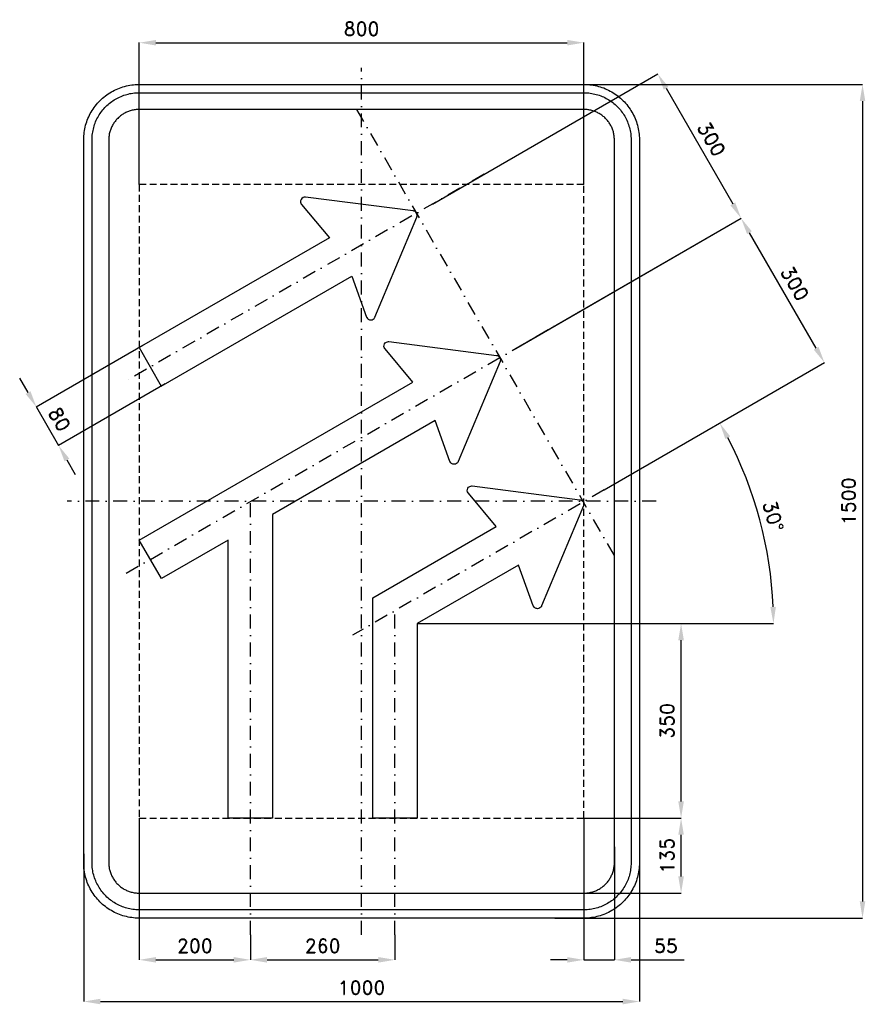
# Model space of a CAD drawing. Header units: millimetres. Extents: x -615 to 907, y -905 to 866.
import ezdxf

# ---------------------------------------------------------------- set-up
doc = ezdxf.new("R2010")
doc.units = ezdxf.units.MM
doc.header["$LTSCALE"] = 5
doc.linetypes.add('ČERCHOVANÁX2', pattern=[2, 1, -0.5, 0, -0.5])
doc.linetypes.add('ČÁRKOVANÁX2', pattern=[1.5, 1, -0.5])
doc.layers.add('Kóty', color=2, linetype='Continuous')
doc.layers.add('Značka', color=7, linetype='Continuous')
doc.styles.get("Standard").update_dxf_attribs({"font": 'romand.shx', "height": 25})
doc.dimstyles.get("Standard").update_dxf_attribs({"dimtxt": 25, "dimasz": 30, "dimexe": 0.18, "dimexo": 0.0625, "dimgap": 12.5, "dimtad": 1, "dimdec": 0, "dimzin": 0, "dimdsep": 46, "dimtxsty": 'Standard', "dimcen": 0.09, "dimadec": 0, "dimazin": 0, "dimtfac": 1, "dimtdec": 0, "dimtofl": 0, "dimtmove": 0, "dimatfit": 3, "dimfxl": 1, "dimtolj": 1, "dimtzin": 0, "dimarcsym": 0})

# ---------------------------------------------------------------- blocks, each defined once
blk = doc.blocks.new('*D0')
at = {"layer": 'Defpoints', "color": 0, "transparency": 16777216}
for p in [(400, 825), (-400, 570), (400, 570)]:
    blk.add_point(p, dxfattribs=at)
at = {"layer": 'Kóty', "color": 0, "lineweight": -2, "transparency": 16777216}
for p, q in [((-400, 570.0625), (-400, 825.18)), ((-370, 825), (370, 825)), ((400, 570.0625), (400, 825.18))]:
    blk.add_line(p, q, dxfattribs=at)
at = {"layer": 'Kóty', "color": 0, "transparency": 16777216}
for points in [[(-370, 830), (-370, 820), (-400, 825)], [(370, 830), (370, 820), (400, 825)]]:
    blk.add_solid(points, dxfattribs=at)
at = {"layer": 'Kóty', "color": 0, "transparency": 16777216, "insert": (0, 850), "char_height": 25, "attachment_point": 5}
blk.add_mtext('\\A1;800', dxfattribs=at)
blk = doc.blocks.new('*D1')
at = {"layer": 'Defpoints', "color": 0, "transparency": 16777216}
for p in [(127.4, 534.8), (683, 509.2), (277.3, 275)]:
    blk.add_point(p, dxfattribs=at)
at = {"layer": 'Kóty', "color": 0, "lineweight": -2, "transparency": 16777216}
for p, q in [((127.4, 534.8), (533.2, 769.1)), ((548, 743), (668, 535.1)), ((277.4, 275), (683.2, 509.3))]:
    blk.add_line(p, q, dxfattribs=at)
at = {"layer": 'Kóty', "color": 0, "transparency": 16777216}
for points in [[(552.3, 745.5), (543.7, 740.5), (533, 769)], [(672.3, 537.6), (663.7, 532.6), (683, 509.2)]]:
    blk.add_solid(points, dxfattribs=at)
at = {"layer": 'Kóty', "color": 0, "transparency": 16777216, "insert": (629.7, 651.6), "char_height": 25, "attachment_point": 5, "rotation": 299.9979}
blk.add_mtext('\\A1;300', dxfattribs=at)
blk = doc.blocks.new('*D2')
at = {"layer": 'Defpoints', "color": 0, "transparency": 16777216}
for p in [(356.4, 750), (347.4, -750), (901.5, -750)]:
    blk.add_point(p, dxfattribs=at)
at = {"layer": 'Kóty', "color": 0, "lineweight": -2, "transparency": 16777216}
for p, q in [((356.5, 750), (901.7, 750)), ((901.5, 720), (901.5, -720)), ((347.5, -750), (901.7, -750))]:
    blk.add_line(p, q, dxfattribs=at)
at = {"layer": 'Kóty', "color": 0, "transparency": 16777216}
for points in [[(896.5, 720), (906.5, 720), (901.5, 750)], [(896.5, -720), (906.5, -720), (901.5, -750)]]:
    blk.add_solid(points, dxfattribs=at)
at = {"layer": 'Kóty', "color": 0, "transparency": 16777216, "insert": (876.5, 0), "char_height": 25, "attachment_point": 5, "rotation": 90}
blk.add_mtext('\\A1;1500', dxfattribs=at)
blk = doc.blocks.new('*D3')
at = {"layer": 'Defpoints', "color": 0, "transparency": 16777216}
for p in [(-393.4, 280.4), (-353.4, 211.1), (-545.2, 100.3)]:
    blk.add_point(p, dxfattribs=at)
at = {"layer": 'Kóty', "color": 0, "lineweight": -2, "transparency": 16777216}
for p, q in [((-393.4, 280.3), (-585.4, 169.5)), ((-600.2, 195.6), (-615.2, 221.6)), ((-353.4, 211.1), (-545.4, 100.2)), ((-530.2, 74.3), (-515.2, 48.4))]:
    blk.add_line(p, q, dxfattribs=at)
at = {"layer": 'Kóty', "color": 0, "transparency": 16777216}
for points in [[(-595.9, 198.1), (-604.6, 193.1), (-585.2, 169.6)], [(-525.9, 76.8), (-534.6, 71.8), (-545.2, 100.3)]]:
    blk.add_solid(points, dxfattribs=at)
at = {"layer": 'Kóty', "color": 0, "transparency": 16777216, "insert": (-543.6, 147.5), "char_height": 25, "attachment_point": 5, "rotation": 300.0007}
blk.add_mtext('\\A1;80', dxfattribs=at)
blk = doc.blocks.new('*D4')
at = {"layer": 'Defpoints', "color": 0, "transparency": 16777216}
for p in [(400, -570), (455, -621.4), (455, -825)]:
    blk.add_point(p, dxfattribs=at)
at = {"layer": 'Kóty', "color": 0, "lineweight": -2, "transparency": 16777216}
for p, q in [((400, -570.1), (400, -825.2)), ((455, -621.5), (455, -825.2)), ((370, -825), (340, -825)), ((485, -825), (580.5, -825))]:
    blk.add_line(p, q, dxfattribs=at)
at = {"layer": 'Kóty', "color": 0, "transparency": 16777216}
for points in [[(370, -820), (370, -830), (400, -825)], [(485, -820), (485, -830), (455, -825)]]:
    blk.add_solid(points, dxfattribs=at)
at = {"layer": 'Kóty', "color": 0, "transparency": 16777216, "insert": (547.7, -800), "char_height": 25, "attachment_point": 5}
blk.add_mtext('\\A1;55', dxfattribs=at)
blk = doc.blocks.new('*D5')
at = {"layer": 'Defpoints', "color": 0, "transparency": 16777216}
for p in [(683, 509.2), (286.7, 280.4), (436.6, 20.5)]:
    blk.add_point(p, dxfattribs=at)
at = {"layer": 'Kóty', "color": 0, "lineweight": -2, "transparency": 16777216}
for p, q in [((286.7, 280.4), (683.2, 509.3)), ((818, 275.3), (698, 483.2)), ((436.7, 20.6), (833.2, 249.4))]:
    blk.add_line(p, q, dxfattribs=at)
at = {"layer": 'Kóty', "color": 0, "transparency": 16777216}
for points in [[(702.3, 485.7), (693.7, 480.7), (683, 509.2)], [(822.3, 277.8), (813.7, 272.8), (833, 249.4)]]:
    blk.add_solid(points, dxfattribs=at)
at = {"layer": 'Kóty', "color": 0, "transparency": 16777216, "insert": (779.7, 391.8), "char_height": 25, "attachment_point": 5, "rotation": 299.9979}
blk.add_mtext('\\A1;300', dxfattribs=at)
blk = doc.blocks.new('*D6')
at = {"layer": 'Defpoints', "color": 0, "transparency": 16777216}
for p in [(436.6, 20.5), (730.3, -94.8), (485, -220), (587.8, -220), (-59.9, -266.1)]:
    blk.add_point(p, dxfattribs=at)
at = {"layer": 'Kóty', "color": 0, "lineweight": -2, "transparency": 16777216}
for p, q in [((436.7, 20.6), (644.8, 140.7)), ((587.9, -220), (741.4, -220))]:
    blk.add_line(p, q, dxfattribs=at)
blk.add_arc((20, -220), 721.2, 2.3834, 27.6144, dxfattribs=at)
at = {"layer": 'Kóty', "color": 0, "transparency": 16777216}
for points in [[(654.7, 111.9), (663.4, 116.7), (644.6, 140.6)], [(745.6, -189.9), (735.6, -190.1), (741.2, -220)]]:
    blk.add_solid(points, dxfattribs=at)
at = {"layer": 'Kóty', "color": 0, "transparency": 16777216, "insert": (740.8, -26.9), "char_height": 25, "attachment_point": 5, "rotation": 284.9989}
blk.add_mtext('\\A1;30°', dxfattribs=at)
blk = doc.blocks.new('*D7')
at = {"layer": 'Defpoints', "color": 0, "transparency": 16777216}
for p in [(-400, -570), (-200, -780), (-200, -825)]:
    blk.add_point(p, dxfattribs=at)
at = {"layer": 'Kóty', "color": 0, "lineweight": -2, "transparency": 16777216}
for p, q in [((-400, -570.0625), (-400, -825.18)), ((-200, -780.0625), (-200, -825.18)), ((-370, -825), (-230, -825))]:
    blk.add_line(p, q, dxfattribs=at)
at = {"layer": 'Kóty', "color": 0, "transparency": 16777216}
for points in [[(-370, -820), (-370, -830), (-400, -825)], [(-230, -820), (-230, -830), (-200, -825)]]:
    blk.add_solid(points, dxfattribs=at)
at = {"layer": 'Kóty', "color": 0, "transparency": 16777216, "insert": (-300, -800), "char_height": 25, "attachment_point": 5}
blk.add_mtext('\\A1;200', dxfattribs=at)
blk = doc.blocks.new('*D8')
at = {"layer": 'Defpoints', "color": 0, "transparency": 16777216}
for p in [(-200, -780.0625), (60, -780), (60, -825)]:
    blk.add_point(p, dxfattribs=at)
at = {"layer": 'Kóty', "color": 0, "lineweight": -2, "transparency": 16777216}
for p, q in [((-200, -780.125), (-200, -825.18)), ((60, -780.0625), (60, -825.18)), ((-170, -825), (30, -825))]:
    blk.add_line(p, q, dxfattribs=at)
at = {"layer": 'Kóty', "color": 0, "transparency": 16777216}
for points in [[(-170, -820), (-170, -830), (-200, -825)], [(30, -820), (30, -830), (60, -825)]]:
    blk.add_solid(points, dxfattribs=at)
at = {"layer": 'Kóty', "color": 0, "transparency": 16777216, "insert": (-70, -800), "char_height": 25, "attachment_point": 5}
blk.add_mtext('\\A1;260', dxfattribs=at)
blk = doc.blocks.new('*D9')
at = {"layer": 'Defpoints', "color": 0, "transparency": 16777216}
for p in [(-500, -634.2), (500, -622), (500, -900)]:
    blk.add_point(p, dxfattribs=at)
at = {"layer": 'Kóty', "color": 0, "lineweight": -2, "transparency": 16777216}
for p, q in [((-500, -634.2), (-500, -900.2)), ((500, -622.1), (500, -900.2)), ((-470, -900), (470, -900))]:
    blk.add_line(p, q, dxfattribs=at)
at = {"layer": 'Kóty', "color": 0, "transparency": 16777216}
for points in [[(-470, -895), (-470, -905), (-500, -900)], [(470, -895), (470, -905), (500, -900)]]:
    blk.add_solid(points, dxfattribs=at)
at = {"layer": 'Kóty', "color": 0, "transparency": 16777216, "insert": (0, -875), "char_height": 25, "attachment_point": 5}
blk.add_mtext('\\A1;1000', dxfattribs=at)
blk = doc.blocks.new('*D10')
at = {"layer": 'Defpoints', "color": 0, "transparency": 16777216}
for p in [(100, -219.993), (575, -219.993), (400, -570)]:
    blk.add_point(p, dxfattribs=at)
at = {"layer": 'Kóty', "color": 0, "lineweight": -2, "transparency": 16777216}
for p, q in [((100.0625, -219.993), (575.18, -219.993)), ((575, -540), (575, -249.993)), ((400.0625, -570), (575.18, -570))]:
    blk.add_line(p, q, dxfattribs=at)
at = {"layer": 'Kóty', "color": 0, "transparency": 16777216}
for points in [[(570, -249.993), (580, -249.993), (575, -219.993)], [(570, -540), (580, -540), (575, -570)]]:
    blk.add_solid(points, dxfattribs=at)
at = {"layer": 'Kóty', "color": 0, "transparency": 16777216, "insert": (550, -394.9965), "char_height": 25, "attachment_point": 5, "rotation": 90}
blk.add_mtext('\\A1;350', dxfattribs=at)
blk = doc.blocks.new('*D11')
at = {"layer": 'Defpoints', "color": 0, "transparency": 16777216}
for p in [(400, -570), (575, -570), (365.5, -705)]:
    blk.add_point(p, dxfattribs=at)
at = {"layer": 'Kóty', "color": 0, "lineweight": -2, "transparency": 16777216}
for p, q in [((400.1, -570), (575.2, -570)), ((575, -675), (575, -600)), ((365.5, -705), (575.2, -705))]:
    blk.add_line(p, q, dxfattribs=at)
at = {"layer": 'Kóty', "color": 0, "transparency": 16777216}
for points in [[(570, -600), (580, -600), (575, -570)], [(570, -675), (580, -675), (575, -705)]]:
    blk.add_solid(points, dxfattribs=at)
at = {"layer": 'Kóty', "color": 0, "transparency": 16777216, "insert": (550, -637.5), "char_height": 25, "attachment_point": 5, "rotation": 90}
blk.add_mtext('\\A1;135', dxfattribs=at)

msp = doc.modelspace()

# ---------------------------------------------------------------- linework, layer by layer
at = {"layer": 'Kóty'}
for points in [[(-585.2, 169.6), (-545.2, 100.3)], [(485, -220), (587.8, -220)], [(400, -825), (455, -825)]]:
    msp.add_lwpolyline(points, dxfattribs=at)
at = {"layer": 'Značka', "color": 6, "linetype": 'ČERCHOVANÁX2', "ltscale": 5}
for p, q in [((220.4, 588.5), (-423.4, 216.9)), ((-423.4, -129.5), (436.6, 366.9)), ((436.6, 20.5), (-16.6, -241.1))]:
    msp.add_line(p, q, dxfattribs=at)
for points in [[(0, -780), (0, 780)], [(-8.9, 705), (455, -98.4)], [(530, 0), (-530, 0)], [(-200, -780), (-200, -0.6)], [(60, -780), (60, -196.9)]]:
    msp.add_lwpolyline(points, dxfattribs=at)
at = {"layer": 'Značka', "color": 5}
for points in [[(-400, -750), (-400.4, -750), (-400.8, -750, -0.03218), (-413.7, -749.1, -0.035443), (-426.4, -746.5, -0.036267), (-438.7, -742.3, -0.03442), (-450.2, -736.5, -0.033722), (-461, -729.3, -0.034085), (-470.7, -720.7, -0.034209), (-479.3, -711, -0.034229), (-486.5, -700.2, -0.034044), (-492.3, -688.7, -0.033412), (-496.5, -676.4, -0.034127), (-499.1, -663.7, -0.036745), (-500, -650.8), (-500, -650.4), (-500, -650), (-500, 650), (-500, 650.4), (-500, 650.8, -0.03218), (-499.1, 663.7, -0.035441), (-496.5, 676.4, -0.03627), (-492.3, 688.7, -0.034417), (-486.5, 700.2, -0.033719), (-479.3, 711, -0.034078), (-470.7, 720.7, -0.034208), (-461, 729.3, -0.034227), (-450.2, 736.5, -0.034051), (-438.7, 742.3, -0.033416), (-426.4, 746.5, -0.034129), (-413.7, 749.1, -0.036746), (-400.8, 750), (-400.4, 750), (-400, 750), (400, 750), (400.4, 750), (400.8, 750, -0.032179), (413.7, 749.1, -0.035451), (426.4, 746.5, -0.036282), (438.7, 742.3, -0.034425), (450.2, 736.5, -0.033731), (461, 729.3, -0.034081), (470.7, 720.7, -0.034214), (479.3, 711, -0.034229), (486.5, 700.2, -0.034034), (492.3, 688.6, -0.033411), (496.5, 676.4, -0.034122), (499.1, 663.7, -0.036741), (500, 650.8), (500, 650.4), (500, 650), (500, -650), (500, -650.4), (500, -650.8, -0.032179), (499.1, -663.7, -0.035442), (496.5, -676.4, -0.036264), (492.3, -688.7, -0.034415), (486.5, -700.2, -0.033719), (479.3, -711, -0.034086), (470.7, -720.7, -0.034205), (461, -729.3, -0.03423), (450.2, -736.5, -0.034046), (438.7, -742.3, -0.033413), (426.4, -746.5, -0.034127), (413.7, -749.1, -0.036745), (400.8, -750), (400.4, -750), (400, -750), (-400, -750)], [(-400, -735), (-400.3, -735), (-400.7, -735, -0.03218), (-411.6, -734.2, -0.035443), (-422.4, -732, -0.036267), (-432.9, -728.5, -0.03442), (-442.7, -723.5, -0.033721), (-451.9, -717.4, -0.034085), (-460.1, -710.1, -0.034209), (-467.4, -701.9, -0.034229), (-473.5, -692.7, -0.034045), (-478.4, -682.9, -0.033412), (-482, -672.4, -0.034127), (-484.3, -661.6, -0.036745), (-485, -650.7), (-485, -650.3), (-485, -650), (-485, 650), (-485, 650.3), (-485, 650.7, -0.032181), (-484.2, 661.6, -0.035444), (-482, 672.4, -0.036267), (-478.5, 682.9, -0.034419), (-473.5, 692.7, -0.033711), (-467.4, 701.9, -0.034078), (-460.1, 710.1, -0.034195), (-451.9, 717.4, -0.034219), (-442.7, 723.5, -0.034051), (-432.9, 728.4, -0.033409), (-422.4, 732, -0.034121), (-411.6, 734.3, -0.036745), (-400.7, 735), (-400.3, 735), (-400, 735), (400, 735), (400.3, 735), (400.7, 735, -0.032174), (411.6, 734.2, -0.03544), (422.4, 732, -0.036261), (432.9, 728.5, -0.03443), (442.7, 723.5, -0.033731), (451.9, 717.4, -0.03408), (460.1, 710.1, -0.034212), (467.4, 701.9, -0.03423), (473.5, 692.7, -0.034037), (478.4, 682.9, -0.033418), (482, 672.4, -0.034127), (484.3, 661.6, -0.036751), (485, 650.7), (485, 650.3), (485, 650), (485, -650), (485, -650.3), (485, -650.7, -0.032185), (484.2, -661.6, -0.03545), (482, -672.4, -0.036271), (478.5, -682.9, -0.034419), (473.5, -692.7, -0.033715), (467.4, -701.9, -0.034083), (460.1, -710.1, -0.034209), (451.9, -717.4, -0.034231), (442.7, -723.5, -0.034042), (432.9, -728.4, -0.033411), (422.4, -732, -0.034127), (411.6, -734.3, -0.036745), (400.7, -735), (400.3, -735), (400, -735), (-400, -735)], [(-400, -705), (400, -705), (400.2, -705), (400.4, -705, 0.03218), (407.5, -704.5, 0.035442), (414.5, -703.1, 0.036265), (421.3, -700.8, 0.034422), (427.6, -697.6, 0.033717), (433.6, -693.6, 0.034088), (438.9, -688.9, 0.034212), (443.6, -683.6, 0.034229), (447.6, -677.6, 0.034042), (450.7, -671.3, 0.033412), (453.1, -664.5, 0.034125), (454.5, -657.5, 0.036743), (455, -650.4), (455, -650.2), (455, -650), (455, 650), (455, 650.2), (455, 650.4, 0.032187), (454.5, 657.5, 0.035442), (453.1, 664.5, 0.036278), (450.8, 671.3, 0.034421), (447.6, 677.6, 0.033718), (443.6, 683.5, 0.034078), (438.9, 688.9, 0.034199), (433.6, 693.6, 0.034236), (427.6, 697.6, 0.03403), (421.3, 700.8, 0.033395), (414.5, 703, 0.034109), (407.5, 704.5, 0.036744), (400.4, 705), (400.2, 705), (400, 705), (-400, 705), (-400.2, 705), (-400.4, 705, 0.032171), (-407.5, 704.5, 0.035429), (-414.5, 703, 0.036266), (-421.3, 700.8, 0.034431), (-427.6, 697.6, 0.033735), (-433.6, 693.6, 0.034079), (-438.9, 688.9, 0.034224), (-443.6, 683.5, 0.034235), (-447.6, 677.6, 0.03404), (-450.7, 671.3, 0.033409), (-453.1, 664.5, 0.034125), (-454.5, 657.5, 0.036745), (-455, 650.4), (-455, 650.2), (-455, 650), (-455, -650), (-455, -650.2), (-455, -650.4, 0.03218), (-454.5, -657.5, 0.035443), (-453.1, -664.5, 0.036267), (-450.8, -671.3, 0.034421), (-447.6, -677.6, 0.033721), (-443.6, -683.6, 0.034084), (-438.9, -688.9, 0.034208), (-433.6, -693.6, 0.03423), (-427.6, -697.6, 0.034044), (-421.3, -700.7, 0.033412), (-414.5, -703.1, 0.034127), (-407.5, -704.5, 0.036745), (-400.4, -705), (-400.2, -705), (-400, -705)], [(-400, 276.5), (-360.6, 206.9), (-17.7, 404.9), (9.1, 331.5), (9.2, 331.1), (9.4, 330.7), (10.5, 329.1), (11.9, 327.8), (14, 326.7), (16.4, 326.3, 0.079393), (18.8, 326.6), (20.9, 327.6), (22.4, 328.8), (23.5, 330.3), (23.7, 330.8), (24, 331.2), (99.4, 511.3), (99.5, 511.7), (99.6, 512), (100, 513.4), (100, 514.9), (99.7, 516.7), (98.9, 518.4), (97.9, 519.9), (96.4, 521.1), (95.1, 521.8), (93.7, 522.2), (93.4, 522.3), (93, 522.4), (-100.7, 547.1), (-101.2, 547.1), (-101.6, 547.1, 0.063584), (-103.5, 546.9), (-105.3, 546.3), (-107.3, 544.9), (-108.7, 543), (-109.6, 540.7), (-109.7, 538.4), (-109.3, 536.5), (-108.4, 534.8), (-108.1, 534.4), (-107.8, 534), (-57.7, 474.1), (-400, 276.5)], [(-240, -570), (-240, -69.9), (-360, -139.2), (-400, -69.9), (92.3, 214.3), (42.2, 274.2), (41.9, 274.6), (41.6, 275), (40.7, 276.7), (40.3, 278.5), (40.4, 280.9), (41.3, 283.2), (42.7, 285.1), (44.7, 286.5), (46.5, 287.1), (48.4, 287.3), (48.8, 287.3), (49.3, 287.3), (243, 262.5), (243.4, 262.5), (243.8, 262.4), (245.2, 262), (246.4, 261.3), (247.9, 260.1), (248.9, 258.6), (249.7, 256.9), (250, 255.1), (250, 253.6), (249.6, 252.2), (249.5, 251.9), (249.4, 251.5), (174, 71.4), (173.8, 71), (173.5, 70.5), (172.4, 69), (170.9, 67.8), (168.8, 66.8), (166.4, 66.5, -0.079588), (164, 66.9), (161.9, 68), (160.5, 69.3), (159.4, 70.9), (159.2, 71.3), (159.1, 71.7), (132.3, 145.1), (-160, -23.7), (-160, -570), (-240, -570)], [(20, -570), (20, -173.8), (242.3, -45.5), (192.2, 14.4), (191.9, 14.8), (191.6, 15.1), (190.8, 16.9), (190.3, 18.7), (190.5, 21.1), (191.3, 23.4), (192.7, 25.3), (194.7, 26.6), (196.5, 27.3), (198.4, 27.5), (198.8, 27.5), (199.3, 27.5), (393, 2.7), (393.4, 2.7), (393.8, 2.6), (395.2, 2.2), (396.4, 1.4), (397.9, 0.3), (398.9, -1.2), (399.7, -2.9), (400, -4.7), (400, -6.2), (399.6, -7.6), (399.5, -8), (399.4, -8.3), (324, -188.4), (323.8, -188.9), (323.5, -189.3), (322.4, -190.8), (320.9, -192), (318.8, -193.1), (316.4, -193.3, -0.079491), (314, -192.9), (311.9, -191.8), (310.5, -190.6), (309.4, -189), (309.2, -188.5), (309.1, -188.1), (282.3, -114.8), (100, -220), (100, -570), (20, -570)]]:
    msp.add_lwpolyline(points, format="xyb", dxfattribs=at)
at = {"layer": 'Značka', "color": 6, "linetype": 'ČÁRKOVANÁX2', "ltscale": 2.5}
msp.add_lwpolyline([(-400, -570), (400, -570), (400, 570), (-400, 570), (-400, -570)], dxfattribs=at)

# ---------------------------------------------------------------- dimensions: what is measured, and where the dimension line sits
at = {"layer": 'Kóty'}
for base, p1, p2, picture, middle in [((400, 825), (-400, 570), (400, 570), '*D0', (0, 850)), ((-200, -825), (-400, -570), (-200, -780), '*D7', (-300, -800)), ((455, -825), (400, -570), (455, -621.4), '*D4', (547.7, -800)), ((500, -900), (-500, -634.2), (500, -622), '*D9', (0, -875)), ((60, -825), (-200, -780.1), (60, -780), '*D8', (-70, -800))]:
    dim = msp.add_linear_dim(base=base, p1=p1, p2=p2, dimstyle='Standard', dxfattribs=at)
    dim.commit()
    dim.dimension.update_dxf_attribs({"geometry": picture, "text_midpoint": middle})
for p1, p2, distance, picture, middle in [((127.4, 534.8), (277.3, 275), 468.4, '*D1', (629.7, 651.6)), ((436.6, 20.5), (286.7, 280.4), -457.7, '*D5', (779.7, 391.8)), ((-393.4, 280.4), (-353.4, 211.1), -221.5, '*D3', (-543.6, 147.5))]:
    dim = msp.add_aligned_dim(p1=p1, p2=p2, distance=distance, dimstyle='Standard', dxfattribs=at)
    dim.commit()
    dim.dimension.update_dxf_attribs({"geometry": picture, "text_midpoint": middle})
for base, p1, p2, picture, middle in [((901.5, -750), (356.4, 750), (347.4, -750), '*D2', (876.5, 0)), ((575, -220), (400, -570), (100, -220), '*D10', (550, -395)), ((575, -570), (365.5, -705), (400, -570), '*D11', (550, -637.5))]:
    dim = msp.add_linear_dim(base=base, p1=p1, p2=p2, angle=90, dimstyle='Standard', dxfattribs=at)
    dim.commit()
    dim.dimension.update_dxf_attribs({"geometry": picture, "text_midpoint": middle})
dim = msp.add_angular_dim_2l(base=(730.3, -94.8), line1=((436.6, 20.5), (-59.9, -266.1)), line2=((485, -220), (587.8, -220)), dimstyle='Standard', dxfattribs=at)
dim.commit()
dim.dimension.update_dxf_attribs({"geometry": '*D6', "text_midpoint": (740.8, -26.9)})

doc.saveas('drawing.dxf')
